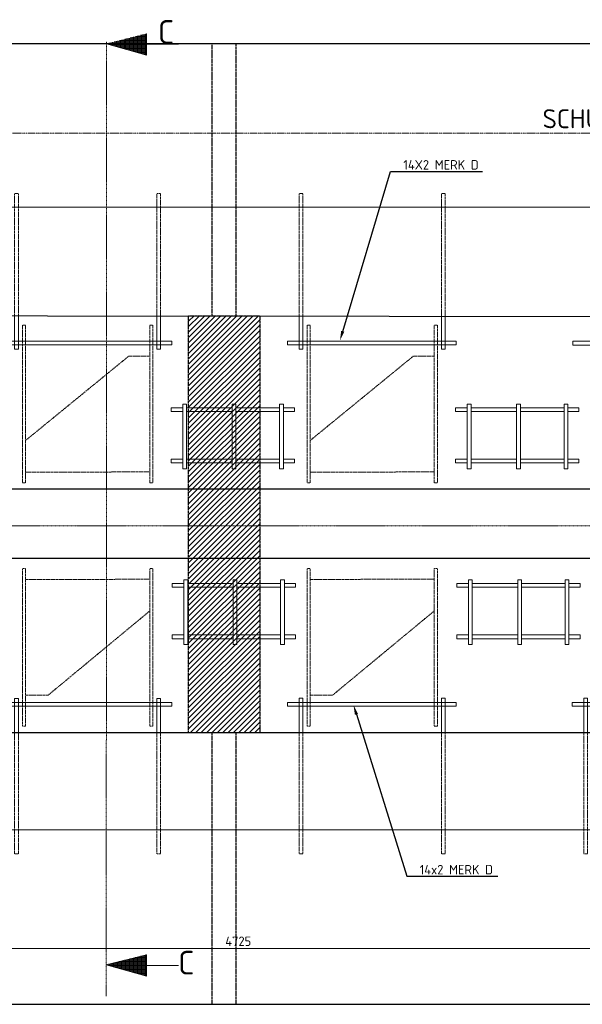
# Model space of a CAD drawing. Header units: millimetres. Extents: x -8028558 to 327273, y -63352 to 83293.
# Tile 115 of 195: x 145147 to 148112, y -12958 to -7767. Entities that reach past the tile are written whole.
import ezdxf
from ezdxf import colors
from ezdxf.entities.mleader import LeaderData, LeaderLine
from ezdxf.math import Vec2, Vec3

# ---------------------------------------------------------------- set-up
doc = ezdxf.new("R2010")
doc.units = ezdxf.units.MM
for name, pattern in [('NLCS-HIDDEN', [4, 2, -2]), ('XX-AFBREEK', [7, 4, -1, 1, -1]), ('XX-HART', [13, 4, -2, 1, -2, 4])]:
    doc.linetypes.add(name, pattern=pattern)
for name, color, linetype, lineweight in [('B-CO-BC-AFBREEKLIJN-G', 7, 'XX-AFBREEK', 18), ('B-CO-BC-BETONVORM-AD', 252, 'Continuous', 18), ('B-CO-BC-BETONVORM-GD', 90, 'Continuous', 25), ('B-CO-BC-BETONVORM_GEWAPEND-T70-50', 210, 'Continuous', 70), ('B-CO-BC-WAPENING-G', 170, 'Continuous', 18), ('B-CO-BC-WAPENING_HOOFDWAPENING-G', 170, 'Continuous', 18), ('B-CO-BC-WAPENING_HOOFDWAPENING-GN', 140, 'NLCS-HIDDEN', 13), ('B-CO-KL-OVERIG_MANTELBUIS - CENTREERLIJN-GD', 8, 'NLCS-HIDDEN', 25), ('N-CO-BC-WAPENING_LOOPLIJN-G', 10, 'Continuous', 18), ('X-XX-AL-HARTLIJN-G', 7, 'XX-HART', 18), ('X-XX-AL-M', 7, 'Continuous', 18), ('X-XX-AL-T25', 7, 'Continuous', 25), ('X-XX-AL-VERWIJZING-T25', 7, 'Continuous', 25)]:
    doc.layers.add(name, color=color, linetype=linetype, lineweight=lineweight)
doc.layers.add('B-CO-BC-KABELGOOT-A', color=253, linetype='Continuous', lineweight=25, transparency=0.6)
doc.styles.add('NLCS-ISO-MM20-T25', font='NLCS-ISO.ttf', dxfattribs={"height": 50})
doc.styles.add('NLCS-ISO-MM20-T50', font='NLCS-ISO.ttf', dxfattribs={"height": 100})
doc.styles.add('NLCS-ISO-MM50-T25', font='NLCS-ISO.ttf', dxfattribs={"height": 125})
doc.dimstyles.new('NLCS-MM20-T25-PIJL_L0_H4', dxfattribs={"dimscale": 20, "dimtxt": 2.5, "dimasz": 2.5, "dimexe": 2, "dimexo": 2, "dimgap": 0.7, "dimtad": 1, "dimdec": 0, "dimzin": 0, "dimdsep": 46, "dimtxsty": 'NLCS-ISO-MM20-T25', "dimcen": 0, "dimdle": 2, "dimclrd": 256, "dimclre": 256, "dimclrt": 256, "dimadec": 4, "dimazin": 0, "dimtfac": 1, "dimtdec": 3, "dimtofl": 0, "dimtmove": 0, "dimatfit": 3, "dimfxl": 2, "dimfxlon": 1, "dimtfillclr": 256, "dimtolj": 1, "dimtzin": 0, "dimlwd": -1, "dimlwe": -1, "dimarcsym": 0})

# ---------------------------------------------------------------- blocks, each defined once
blk = doc.blocks.new('*D2045')
at = {"layer": 'X-XX-AL-M', "transparency": 16777216}
for p, q in [((143935.9, -12625), (143935.9, -12705)), ((148610.9, -12665), (143985.9, -12665)), ((148660.9, -12625), (148660.9, -12705))]:
    blk.add_line(p, q, dxfattribs=at)
for points in [[(143985.9, -12656.7), (143985.9, -12673.4), (143935.9, -12665)], [(148610.9, -12656.7), (148610.9, -12673.4), (148660.9, -12665)]]:
    blk.add_solid(points, dxfattribs=at)
at = {"layer": 'X-XX-AL-M', "transparency": 16777216, "insert": (146298.4, -12626), "char_height": 50, "attachment_point": 5, "style": 'NLCS-ISO-MM20-T25'}
blk.add_mtext('\\A1;4725', dxfattribs=at)
blk = doc.blocks.new('Anker kast 2')
at = {"layer": 'B-CO-BC-WAPENING_HOOFDWAPENING-G', "flags": 128}
for points in [[(140872.7, -9504.3), (140872.7, -9323.2)], [(140892.7, -9504.3), (140892.7, -9323.3)], [(141622.5, -9324), (141622.5, -9504.3), (141642.5, -9504.3), (141642.5, -9324)], [(140872.7, -9504.3), (140892.7, -9504.3)]]:
    blk.add_lwpolyline(points, dxfattribs=at)
blk.add_lwpolyline([(140810.9, -9462.3), (141700.9, -9462.3), (141700.9, -9482.3), (140810.9, -9482.3)], close=True, dxfattribs=at)
at = {"layer": 'B-CO-BC-WAPENING_HOOFDWAPENING-GN', "flags": 128}
for points in [[(140892.7, -9323.3), (140892.7, -8684.3), (140872.7, -8684.3), (140872.7, -9323.2)], [(141642.5, -9324), (141642.5, -8684.3), (141622.5, -8684.3), (141622.5, -9324)]]:
    blk.add_lwpolyline(points, dxfattribs=at)

msp = doc.modelspace()

# ---------------------------------------------------------------- hatches: boundary and pattern name
at = {"layer": 'B-CO-BC-KABELGOOT-A'}
h = msp.add_hatch(dxfattribs=at)
h.set_pattern_fill('ACO-BETON_GEWAPEND-SODMM', color=256, scale=10, pattern_type=2)
h.set_pattern_definition([(45, (0, 0), (-14.1421356, 14.1421356), [])])
h.paths.add_polyline_path([(146036.7, -9328.5), (146411.7, -9328.8), (146411.7, -11526.2), (146036.7, -11526.2)])
at = {"layer": 'N-CO-BC-WAPENING_LOOPLIJN-G', "ltscale": 500, "true_color": 0x636466}
h = msp.add_hatch(dxfattribs=at)
h.set_pattern_fill('ANGLE', color=251)
h.set_pattern_definition([(0, (-1522746.0454, -173043.654), (0, 6.985), [5.08, -1.905]), (90, (-1522746.0454, -173043.654), (-6.985, 4e-16), [5.08, -1.905])])
h.paths.add_polyline_path([(145815.6, -7840.5), (145604.2, -7893.3), (145604.2, -7893.6), (145815.6, -7953)])
h = msp.add_hatch(dxfattribs=at)
h.set_pattern_fill('ANGLE', color=251)
h.set_pattern_definition([(0, (-1522746.65, -177900.303), (0, 6.985), [5.08, -1.905]), (90, (-1522746.65, -177900.303), (-6.985, 4e-16), [5.08, -1.905])])
h.paths.add_polyline_path([(145814.9, -12809.6), (145814.9, -12697.1), (145603.6, -12749.9), (145603.6, -12750.2)])

# ---------------------------------------------------------------- linework, layer by layer
at = {"layer": 'B-CO-BC-AFBREEKLIJN-G', "flags": 128}
for points in [[(145603, -12915.1), (145603.6, -7881.6)], [(161150.3, -10435.5), (138921.9, -10435.5)]]:
    msp.add_lwpolyline(points, dxfattribs=at)
at = {"layer": 'B-CO-BC-BETONVORM-GD', "ltscale": 500, "flags": 128}
for points in [[(159691.4, -7893.4), (139715.9, -7893.4)], [(139893.5, -9322.2), (159691.4, -9342.6)], [(159691.4, -10242.2), (139715.9, -10242.2)], [(139715.9, -10606.2), (160606, -10606.2)], [(160606, -11526.2), (139715.9, -11526.2)], [(139715.9, -12958.4), (160606, -12958.4)]]:
    msp.add_lwpolyline(points, dxfattribs=at)
at = {"layer": 'B-CO-BC-WAPENING-G', "flags": 128}
for points in [[(145815.6, -7896.7), (145984, -7896.7)], [(145814.9, -12753.4), (145983.4, -12753.4)]]:
    msp.add_lwpolyline(points, dxfattribs=at)
at = {"layer": 'B-CO-BC-WAPENING_HOOFDWAPENING-G', "flags": 128}
for points in [[(148061.8, -9482.3), (148061.8, -9462.3)], [(148061.8, -9462.3), (148961.8, -9462.3)], [(148961.8, -9482.3), (148061.8, -9482.3)], [(146026, -9794.4), (146006, -9794.4)], [(146006, -9794.4), (146006, -10134.4)], [(146026, -10134.4), (146026, -9794.4)], [(146285.7, -9794.4), (146265.7, -9794.4)], [(146265.7, -9794.4), (146265.7, -10134.4)], [(146285.7, -10134.4), (146285.7, -9794.4)], [(146536, -9794.4), (146516, -9794.4)], [(146516, -9794.4), (146516, -10134.4)], [(146536, -10134.4), (146536, -9794.4)], [(147525.6, -9794.4), (147505.6, -9794.4)], [(147505.6, -9794.4), (147505.6, -10134.4)], [(147525.6, -10134.4), (147525.6, -9794.4)], [(147785.2, -9794.4), (147765.2, -9794.4)], [(147765.2, -9794.4), (147765.2, -10134.4)], [(147785.2, -10134.4), (147785.2, -9794.4)], [(148035.5, -9794.4), (148015.5, -9794.4)], [(148015.5, -9794.4), (148015.5, -10134.4)], [(148035.5, -10134.4), (148035.5, -9794.4)], [(145944.2, -9833), (145944.2, -9813)], [(145944.2, -9813), (146006, -9813)], [(146006, -9833), (145944.2, -9833)], [(146026, -9813), (146265.7, -9813)], [(146265.7, -9833), (146026, -9833)], [(146285.7, -9813), (146516, -9813)], [(146516, -9833), (146285.7, -9833)], [(146536, -9813), (146594.2, -9813)], [(146594.2, -9833), (146536, -9833)], [(146594.2, -9813), (146594.2, -9833)], [(147443.8, -9833), (147443.8, -9813)], [(147443.8, -9813), (147505.6, -9813)], [(147505.6, -9833), (147443.8, -9833)], [(147525.6, -9813), (147765.2, -9813)], [(147765.2, -9833), (147525.6, -9833)], [(147785.2, -9813), (148015.5, -9813)], [(148015.5, -9833), (147785.2, -9833)], [(148035.5, -9813), (148093.8, -9813)], [(148093.8, -9833), (148035.5, -9833)], [(148093.8, -9813), (148093.8, -9833)], [(145944.2, -10104.2), (145944.2, -10084.2)], [(145944.2, -10084.2), (146006, -10084.2)], [(146006, -10104.2), (145944.2, -10104.2)], [(146026, -10084.2), (146265.7, -10084.2)], [(146265.7, -10104.2), (146026, -10104.2)], [(146285.7, -10084.2), (146516, -10084.2)], [(146516, -10104.2), (146285.7, -10104.2)], [(146536, -10084.2), (146594.2, -10084.2)], [(146594.2, -10104.2), (146536, -10104.2)], [(146594.2, -10084.2), (146594.2, -10104.2)], [(147443.8, -10104.2), (147443.8, -10084.2)], [(147443.8, -10084.2), (147505.6, -10084.2)], [(147505.6, -10104.2), (147443.8, -10104.2)], [(147525.6, -10084.2), (147765.2, -10084.2)], [(147765.2, -10104.2), (147525.6, -10104.2)], [(147785.2, -10084.2), (148015.5, -10084.2)], [(148015.5, -10104.2), (147785.2, -10104.2)], [(148035.5, -10084.2), (148093.8, -10084.2)], [(148093.8, -10104.2), (148035.5, -10104.2)], [(148093.8, -10084.2), (148093.8, -10104.2)], [(146006, -10134.4), (146026, -10134.4)], [(146265.7, -10134.4), (146285.7, -10134.4)], [(146516, -10134.4), (146536, -10134.4)], [(147505.6, -10134.4), (147525.6, -10134.4)], [(147765.2, -10134.4), (147785.2, -10134.4)], [(148015.5, -10134.4), (148035.5, -10134.4)], [(145950.2, -10759.3), (145950.2, -10739.3)], [(145950.2, -10739.3), (146012, -10739.3)], [(146032, -10720.7), (146012, -10720.7)], [(146012, -10720.7), (146012, -11060.7)], [(146032, -11060.7), (146032, -10720.7)], [(146032, -10739.3), (146271.6, -10739.3)], [(146291.6, -10720.7), (146271.6, -10720.7)], [(146271.6, -10720.7), (146271.6, -11060.7)], [(146291.6, -11060.7), (146291.6, -10720.7)], [(146291.6, -10739.3), (146521.9, -10739.3)], [(146541.9, -10720.7), (146521.9, -10720.7)], [(146521.9, -10720.7), (146521.9, -11060.7)], [(146541.9, -11060.7), (146541.9, -10720.7)], [(146541.9, -10739.3), (146600.2, -10739.3)], [(146600.2, -10739.3), (146600.2, -10759.3)], [(147449.6, -10759.3), (147449.6, -10739.3)], [(147449.6, -10739.3), (147511.4, -10739.3)], [(147531.4, -10720.7), (147511.4, -10720.7)], [(147511.4, -10720.7), (147511.4, -11060.7)], [(147531.4, -11060.7), (147531.4, -10720.7)], [(147531.4, -10739.3), (147771, -10739.3)], [(147791, -10720.7), (147771, -10720.7)], [(147771, -10720.7), (147771, -11060.7)], [(147791, -11060.7), (147791, -10720.7)], [(147791, -10739.3), (148021.3, -10739.3)], [(148041.3, -10720.7), (148021.3, -10720.7)], [(148021.3, -10720.7), (148021.3, -11060.7)], [(148041.3, -11060.7), (148041.3, -10720.7)], [(148041.3, -10739.3), (148099.6, -10739.3)], [(148099.6, -10739.3), (148099.6, -10759.3)], [(146012, -10759.3), (145950.2, -10759.3)], [(146271.6, -10759.3), (146032, -10759.3)], [(146521.9, -10759.3), (146291.6, -10759.3)], [(146600.2, -10759.3), (146541.9, -10759.3)], [(147511.4, -10759.3), (147449.6, -10759.3)], [(147771, -10759.3), (147531.4, -10759.3)], [(148021.3, -10759.3), (147791, -10759.3)], [(148099.6, -10759.3), (148041.3, -10759.3)], [(145950.2, -11030.5), (145950.2, -11010.5)], [(145950.2, -11010.5), (146012, -11010.5)], [(146012, -11030.5), (145950.2, -11030.5)], [(146032, -11010.5), (146271.6, -11010.5)], [(146271.6, -11030.5), (146032, -11030.5)], [(146291.6, -11010.5), (146521.9, -11010.5)], [(146521.9, -11030.5), (146291.6, -11030.5)], [(146541.9, -11010.5), (146600.2, -11010.5)], [(146600.2, -11030.5), (146541.9, -11030.5)], [(146600.2, -11010.5), (146600.2, -11030.5)], [(147449.6, -11030.5), (147449.6, -11010.5)], [(147449.6, -11010.5), (147511.4, -11010.5)], [(147511.4, -11030.5), (147449.6, -11030.5)], [(147531.4, -11010.5), (147771, -11010.5)], [(147771, -11030.5), (147531.4, -11030.5)], [(147791, -11010.5), (148021.3, -11010.5)], [(148021.3, -11030.5), (147791, -11030.5)], [(148041.3, -11010.5), (148099.6, -11010.5)], [(148099.6, -11030.5), (148041.3, -11030.5)], [(148099.6, -11010.5), (148099.6, -11030.5)], [(146012, -11060.7), (146032, -11060.7)], [(146271.6, -11060.7), (146291.6, -11060.7)], [(146521.9, -11060.7), (146541.9, -11060.7)], [(147511.4, -11060.7), (147531.4, -11060.7)], [(147771, -11060.7), (147791, -11060.7)], [(148021.3, -11060.7), (148041.3, -11060.7)]]:
    msp.add_lwpolyline(points, dxfattribs=at)
at = {"layer": 'B-CO-BC-WAPENING_HOOFDWAPENING-GN', "flags": 128}
for points in [[(145177.8, -9985.5), (145177.8, -9377.4), (145161.8, -9377.4), (145161.8, -10208.9), (145177.8, -10208.9), (145177.8, -10153)], [(145831.9, -9541.1), (145831.9, -9377.4), (145847.9, -9377.4), (145847.9, -10208.9), (145831.9, -10208.9), (145831.9, -10151.1)], [(146677.6, -9985.5), (146677.6, -9377.4), (146661.6, -9377.4), (146661.6, -10208.9), (146677.6, -10208.9), (146677.6, -10153)], [(147331.7, -9541.1), (147331.7, -9377.4), (147347.7, -9377.4), (147347.7, -10208.9), (147331.7, -10208.9), (147331.7, -10151.1)], [(145177.9, -11329), (145177.9, -11492.7), (145161.9, -11492.7), (145161.9, -10661.2), (145177.9, -10661.2), (145177.9, -10719)], [(145831.9, -10884.6), (145831.9, -11492.6), (145847.9, -11492.6), (145847.9, -10661.2), (145831.9, -10661.2), (145831.9, -10719)], [(146677.7, -11328.4), (146677.7, -11492.1), (146661.7, -11492.1), (146661.7, -10660.6), (146677.7, -10660.6), (146677.7, -10718.4)], [(147331.7, -10884), (147331.7, -11492.1), (147347.7, -11492.1), (147347.7, -10660.6), (147331.7, -10660.6), (147331.7, -10718.4)]]:
    msp.add_lwpolyline(points, dxfattribs=at)
for points in [[(145177.8, -10153), (145831.9, -10151.1), (145831.9, -9541.1), (145720.9, -9541.1), (145177.8, -9985.4)], [(146677.6, -10153), (147331.7, -10151.1), (147331.7, -9541.1), (147220.7, -9541.1), (146677.6, -9985.4)], [(145831.9, -10717.1), (145177.9, -10719), (145177.9, -11329), (145295.8, -11329), (145831.9, -10884.6)], [(147331.7, -10716.5), (146677.7, -10718.4), (146677.7, -11328.4), (146795.6, -11328.4), (147331.7, -10884)]]:
    msp.add_lwpolyline(points, close=True, dxfattribs=at)
at = {"layer": 'B-CO-KL-OVERIG_MANTELBUIS - CENTREERLIJN-GD', "flags": 128}
for points in [[(146161.7, -9328.7), (146161.7, -7893.6)], [(146286.7, -9328.8), (146286.7, -7893.6)], [(146161.7, -12958.4), (146161.7, -11526.2)], [(146286.7, -12958.4), (146286.7, -11526.2)]]:
    msp.add_lwpolyline(points, dxfattribs=at)
msp.add_lwpolyline([(146036.7, -9328.5), (146411.7, -9328.8), (146411.7, -11526.2), (146036.7, -11526.2)], close=True, dxfattribs=at)
at = {"layer": 'N-CO-BC-WAPENING_LOOPLIJN-G', "ltscale": 500, "flags": 128}
for points in [[(145815.6, -7840.5), (145815.6, -7953)], [(145815.6, -7953), (145603.6, -7893.4)], [(143656.4, -8756), (148794.4, -8756)], [(145603, -12750.1), (145814.9, -12697.1)], [(145814.9, -12697.1), (145814.9, -12809.6)], [(145814.9, -12809.6), (145603, -12750.1)]]:
    msp.add_lwpolyline(points, dxfattribs=at)
at = {"layer": 'N-CO-BC-WAPENING_LOOPLIJN-G', "ltscale": 200, "flags": 128}
msp.add_lwpolyline([(143236.7, -12038.3), (157053, -12038.3)], dxfattribs=at)
at = {"layer": 'X-XX-AL-HARTLIJN-G', "flags": 128}
msp.add_lwpolyline([(138456.8, -8365.4), (159691.4, -8365.4)], dxfattribs=at)

# ---------------------------------------------------------------- block references
at = {"layer": 'B-CO-BC-BETONVORM-AD'}
for p in [(4247, 0.3), (5746.8, 0.3)]:
    msp.add_blockref('Anker kast 2', p, dxfattribs=at)
at = {"layer": 'B-CO-BC-BETONVORM-AD', "xscale": -1, "rotation": 180}
for p in [(4247, -20849.5), (5746.8, -20848.9), (7246.6, -20849.3)]:
    msp.add_blockref('Anker kast 2', p, dxfattribs=at)

# ---------------------------------------------------------------- texts
at = {"layer": 'B-CO-BC-BETONVORM_GEWAPEND-T70-50', "ltscale": 500, "char_height": 125, "attachment_point": 3, "style": 'NLCS-ISO-MM50-T25'}
for insert in [(145960.7, -7769), (146067, -12676.4)]:
    msp.add_mtext_dynamic_manual_height_columns('C', width=332.893, gutter_width=35, heights=[0], dxfattribs=dict(at, insert=insert))
at = {"layer": 'X-XX-AL-T25', "insert": (147902.2, -8239), "char_height": 100, "attachment_point": 1, "style": 'NLCS-ISO-MM20-T50'}
msp.add_mtext_dynamic_manual_height_columns('SCHUIFGEDEELTE', width=5104.324, gutter_width=1593.8, heights=[0], dxfattribs=at)

# ---------------------------------------------------------------- dimensions: what is measured, and where the dimension line sits
at = {"layer": 'X-XX-AL-M'}
dim = msp.add_linear_dim(base=(143935.9, -12665), p1=(148660.9, -11729.6), p2=(143935.9, -11729.6), dimstyle='NLCS-MM20-T25-PIJL_L0_H4', dxfattribs=at)
dim.commit()
dim.dimension.update_dxf_attribs({"geometry": '*D2045', "text_midpoint": (146298.4, -12626)})

# ---------------------------------------------------------------- leaders
at = {"layer": 'X-XX-AL-VERWIJZING-T25'}
ml = msp.add_multileader_mtext('Standard', dxfattribs=at)
ml.set_content('14X2 MERK D', color=256, style='NLCS-ISO-MM20-T25')
ml.set_leader_properties(color=256, linetype='ByLayer', lineweight=-1)
ml.build(insert=Vec2(0, 0))
ml.multileader.update_dxf_attribs({"text_left_attachment_type": 5, "text_right_attachment_type": 5, "dogleg_length": 50, "arrow_head_size": 50})
ctx = ml.context
ctx.base_point, ctx.char_height, ctx.arrow_head_size, ctx.landing_gap_size, ctx.plane_origin = Vec3(147150.7, -8567.1), 50, 50, 18, Vec3(146931, -8255.3)
ctx.left_attachment, ctx.right_attachment = 5, 5
notes = []
notes.append((ctx, [(0, (1, 1, 0), (147100.7, -8567.1), (1, 0), 50, [(0, [(146834.5, -9458)], 0, [])])]))
ctx.mtext.insert, ctx.mtext.flow_direction = Vec3(147168.7, -8507.1), 5
ml = msp.add_multileader_mtext('Standard', dxfattribs=at)
ml.set_content('14x2 MERK D', color=256, style='NLCS-ISO-MM20-T25')
ml.set_leader_properties(color=256, linetype='ByLayer', lineweight=-1)
ml.build(insert=Vec2(0, 0))
ml.multileader.update_dxf_attribs({"text_left_attachment_type": 5, "text_right_attachment_type": 5, "dogleg_length": 50, "arrow_head_size": 50})
ctx = ml.context
ctx.base_point, ctx.char_height, ctx.arrow_head_size, ctx.landing_gap_size, ctx.plane_origin = Vec3(147236.8, -12283.4), 50, 50, 18, Vec3(147017.1, -12073.1)
ctx.left_attachment, ctx.right_attachment = 5, 5
notes.append((ctx, [(0, (1, 1, 0), (147186.8, -12283.4), (1, 0), 50, [(0, [(146906.1, -11381.7)], 0, [])])]))
ctx.mtext.insert, ctx.mtext.flow_direction = Vec3(147254.8, -12223.4), 5
for ctx, leaders in notes:
    for number, flags, end, landing, length, lines in leaders:
        leader = LeaderData()
        leader.index, (leader.has_last_leader_line, leader.has_dogleg_vector, leader.attachment_direction) = number, flags
        leader.last_leader_point, leader.dogleg_vector, leader.dogleg_length = Vec3(end), Vec3(landing), length
        for number, points, colour, breaks in lines:
            line = LeaderLine()
            line.index, line.vertices, line.color, line.breaks = number, Vec3.list(points), colors.encode_raw_color(colour), breaks
            leader.lines.append(line)
        ctx.leaders.append(leader)

doc.saveas('drawing.dxf')
